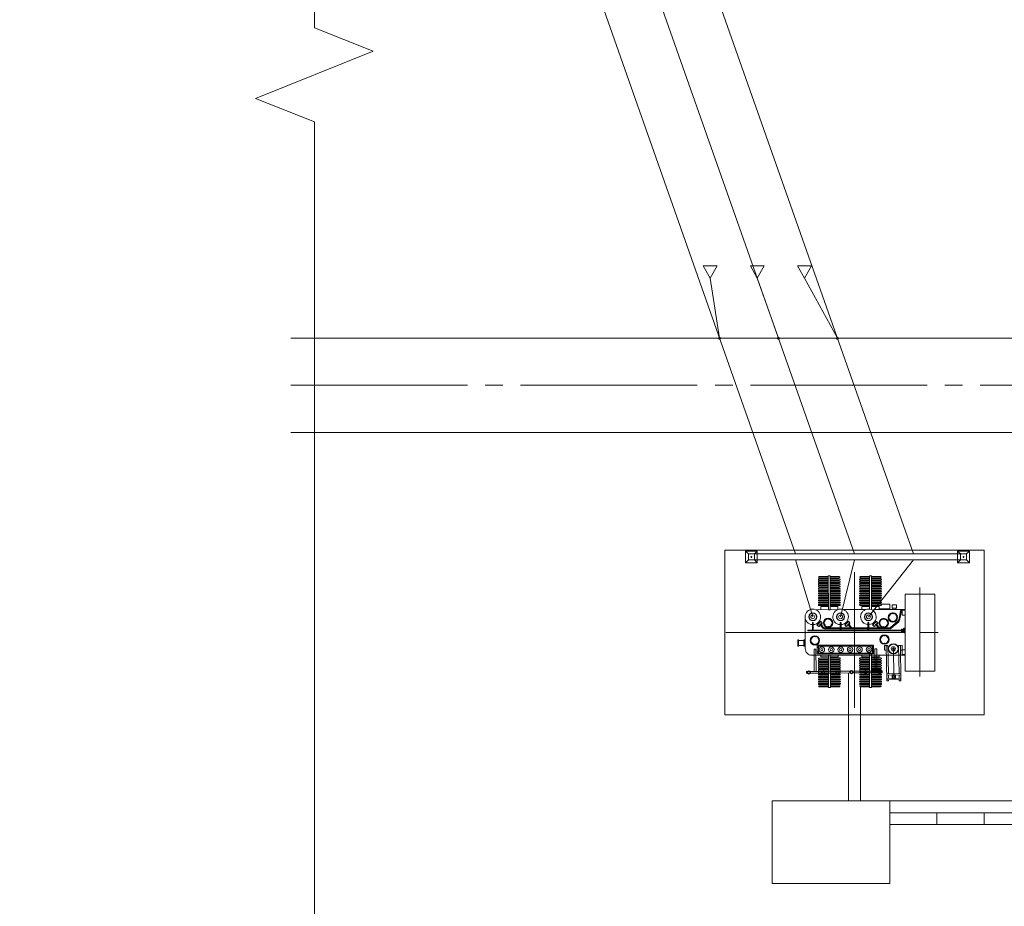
# Model space of a CAD drawing. Header units: millimetres. Extents: x 0 to 420, y 0 to 297.
# Tile 2 of 16: x 0 to 84, y 104 to 179. Entities that reach past the tile are written whole.
import ezdxf

# ---------------------------------------------------------------- set-up
doc = ezdxf.new("R2010")
doc.units = ezdxf.units.MM
for name, pattern in [('K5LT_AXLED', [19.5, 15, -1.5, 1.5, -1.5]), ('K5LT_BASIC', [0]), ('K5LT_THIN', [0]), ('K5LT_THIN_INCLUDED_TO_HATCHING', [0])]:
    doc.linetypes.add(name, pattern=pattern)
doc.layers.add('лотки', color=7, linetype='Continuous')
doc.layers.add('ошиновка 110', color=2, linetype='Continuous', true_color=0xffff00)

# ---------------------------------------------------------------- blocks, each defined once
blk = doc.blocks.new('U26')
at = {"color": 4, "linetype": 'K5LT_THIN', "lineweight": 9, "true_color": 0x00ffff}
for p, q in [((59.848, 120.383), (59.848, 134.383)), ((59.848, 134.383), (81.848, 134.383)), ((81.848, 134.383), (81.848, 120.383)), ((81.848, 120.383), (59.848, 120.383))]:
    blk.add_line(p, q, dxfattribs=at)
blk = doc.blocks.new('U28')
at = {"color": 4, "linetype": 'K5LT_THIN', "lineweight": 9, "true_color": 0x00ffff}
for p, q in [((63.848, 106.081), (63.848, 113.081)), ((63.848, 113.081), (73.848, 113.081)), ((73.848, 113.081), (73.848, 106.081)), ((73.848, 106.081), (63.848, 106.081))]:
    blk.add_line(p, q, dxfattribs=at)
blk = doc.blocks.new('U34')
at = {"color": 7, "linetype": 'K5LT_THIN_INCLUDED_TO_HATCHING', "lineweight": 9, "true_color": 0xffffff}
for p, q in [((25.009, 178.746), (25.009, 283.387)), ((30.009, 176.746), (25.009, 178.746)), ((20.009, 172.746), (30.009, 176.746)), ((25.009, 170.746), (20.009, 172.746)), ((25.009, 66.104), (25.009, 170.746))]:
    blk.add_line(p, q, dxfattribs=at)
blk = doc.blocks.new('U129')
at = {"color": 4, "linetype": 'K5LT_THIN', "lineweight": 9, "true_color": 0x00ffff}
for p, q in [((58.012, 158.526), (58.6, 158.526)), ((58.012, 158.526), (58.6, 157.48)), ((59.188, 158.526), (58.6, 158.526)), ((58.6, 157.48), (59.188, 158.526)), ((62.012, 158.526), (62.6, 158.526)), ((62.012, 158.526), (62.6, 157.48)), ((63.188, 158.526), (62.6, 158.526)), ((62.6, 157.48), (63.188, 158.526)), ((66.012, 158.526), (66.6, 158.526)), ((66.012, 158.526), (66.6, 157.48)), ((67.188, 158.526), (66.6, 158.526)), ((66.6, 157.48), (67.188, 158.526))]:
    blk.add_line(p, q, dxfattribs=at)
blk = doc.blocks.new('U136')
at = {"color": 4, "linetype": 'K5LT_THIN', "lineweight": 9, "true_color": 0x00ffff}
for p, q in [((67.807, 132.08), (67.807, 132.082)), ((67.857, 132.131), (68.624, 132.131)), ((68.624, 132.033), (67.857, 132.032)), ((68.624, 132.19), (68.627, 129.325)), ((68.79, 132.19), (68.624, 132.19)), ((68.793, 129.325), (68.79, 132.19)), ((69.557, 132.132), (68.79, 132.131)), ((68.79, 132.033), (69.557, 132.034)), ((69.607, 132.082), (69.607, 132.084)), ((71.305, 132.083), (71.305, 132.085)), ((71.355, 132.133), (72.122, 132.134)), ((72.122, 132.036), (71.355, 132.035)), ((72.288, 132.193), (72.122, 132.192)), ((72.122, 132.192), (72.125, 129.372)), ((72.291, 129.372), (72.288, 132.193)), ((73.055, 132.135), (72.288, 132.134)), ((72.288, 132.036), (73.055, 132.037)), ((73.105, 132.085), (73.105, 132.087)), ((68.625, 131.935), (67.828, 131.934)), ((68.625, 131.837), (67.828, 131.836)), ((68.625, 131.739), (67.828, 131.738)), ((68.625, 131.641), (67.828, 131.64)), ((68.625, 131.542), (67.828, 131.542)), ((68.625, 131.444), (67.828, 131.444)), ((68.625, 131.346), (67.828, 131.346)), ((68.625, 131.248), (67.828, 131.248)), ((68.791, 131.935), (69.588, 131.936)), ((68.791, 131.837), (69.588, 131.838)), ((68.791, 131.739), (69.588, 131.739)), ((68.791, 131.641), (69.588, 131.641)), ((68.791, 131.543), (69.588, 131.543)), ((68.791, 131.445), (69.588, 131.445)), ((68.791, 131.346), (69.588, 131.347)), ((68.791, 131.248), (69.588, 131.249)), ((72.122, 131.938), (71.325, 131.937)), ((72.123, 131.84), (71.326, 131.839)), ((72.123, 131.742), (71.326, 131.741)), ((72.123, 131.643), (71.326, 131.643)), ((72.123, 131.545), (71.326, 131.545)), ((72.123, 131.447), (71.326, 131.447)), ((72.123, 131.349), (71.326, 131.348)), ((72.123, 131.251), (71.326, 131.25)), ((72.288, 131.938), (73.085, 131.939)), ((72.289, 131.84), (73.086, 131.84)), ((72.289, 131.742), (73.086, 131.742)), ((72.289, 131.644), (73.086, 131.644)), ((72.289, 131.545), (73.086, 131.546)), ((72.289, 131.447), (73.086, 131.448)), ((72.289, 131.349), (73.086, 131.35)), ((72.289, 131.251), (73.086, 131.252)), ((68.625, 131.15), (67.828, 131.149)), ((68.625, 131.052), (67.828, 131.051)), ((68.625, 130.954), (67.828, 130.953)), ((68.625, 130.856), (67.828, 130.855)), ((68.626, 130.758), (67.829, 130.757)), ((68.626, 130.66), (67.829, 130.659)), ((68.626, 130.561), (67.829, 130.561)), ((68.626, 130.463), (67.829, 130.463)), ((68.626, 130.365), (67.829, 130.365)), ((68.791, 131.15), (69.588, 131.151)), ((68.791, 131.052), (69.588, 131.053)), ((68.791, 130.954), (69.588, 130.955)), ((68.791, 130.856), (69.588, 130.857)), ((68.792, 130.758), (69.589, 130.758)), ((68.792, 130.66), (69.589, 130.66)), ((68.792, 130.562), (69.589, 130.562)), ((68.792, 130.463), (69.589, 130.464)), ((68.792, 130.365), (69.589, 130.366)), ((72.123, 131.153), (71.326, 131.152)), ((72.123, 131.055), (71.326, 131.054)), ((72.123, 130.957), (71.326, 130.956)), ((72.123, 130.859), (71.326, 130.858)), ((72.123, 130.76), (71.326, 130.76)), ((72.123, 130.662), (71.326, 130.662)), ((72.124, 130.564), (71.327, 130.564)), ((72.124, 130.466), (71.327, 130.466)), ((72.124, 130.368), (71.327, 130.367)), ((72.289, 131.153), (73.086, 131.154)), ((72.289, 131.055), (73.086, 131.056)), ((72.289, 130.957), (73.086, 130.957)), ((72.289, 130.859), (73.086, 130.859)), ((72.289, 130.761), (73.086, 130.761)), ((72.289, 130.663), (73.086, 130.663)), ((72.29, 130.564), (73.087, 130.565)), ((72.29, 130.466), (73.087, 130.467)), ((72.29, 130.368), (73.087, 130.369)), ((77.659, 130.637), (75.139, 130.635)), ((75.139, 130.635), (75.144, 124.093)), ((77.664, 124.095), (77.659, 130.637)), ((68.626, 130.267), (67.829, 130.266)), ((68.626, 130.169), (67.829, 130.168)), ((68.626, 130.071), (67.829, 130.07)), ((68.626, 129.973), (67.829, 129.972)), ((68.626, 129.875), (67.829, 129.874)), ((68.626, 129.777), (67.829, 129.776)), ((68.626, 129.678), (67.829, 129.678)), ((67.976, 129.585), (68.626, 129.585)), ((67.976, 129.585), (67.976, 129.325)), ((68.792, 130.267), (69.589, 130.268)), ((68.792, 130.169), (69.589, 130.17)), ((68.792, 130.071), (69.589, 130.072)), ((68.792, 129.973), (69.589, 129.974)), ((68.792, 129.875), (69.589, 129.875)), ((68.792, 129.777), (69.589, 129.777)), ((68.792, 129.679), (69.589, 129.679)), ((68.792, 129.585), (69.443, 129.586)), ((69.443, 129.586), (69.444, 129.325)), ((72.124, 130.27), (71.327, 130.269)), ((72.124, 130.172), (71.327, 130.171)), ((72.124, 130.074), (71.327, 130.073)), ((72.124, 129.976), (71.327, 129.975)), ((72.124, 129.878), (71.327, 129.877)), ((72.124, 129.779), (71.327, 129.779)), ((72.124, 129.681), (71.327, 129.681)), ((71.473, 129.587), (72.124, 129.588)), ((71.473, 129.587), (71.474, 129.328)), ((72.29, 130.27), (73.087, 130.271)), ((72.29, 130.172), (73.087, 130.173)), ((72.29, 130.074), (73.087, 130.075)), ((72.29, 129.976), (73.087, 129.976)), ((72.29, 129.878), (73.087, 129.878)), ((72.29, 129.78), (73.087, 129.78)), ((72.29, 129.681), (73.087, 129.682)), ((72.29, 129.588), (72.941, 129.589)), ((73.855, 129.781), (72.921, 129.78)), ((72.921, 129.78), (72.921, 129.78)), ((72.941, 129.589), (72.942, 129.329)), ((73.855, 129.395), (73.855, 129.781)), ((74.036, 129.725), (74.412, 129.726)), ((74.036, 129.465), (74.036, 129.725)), ((74.412, 129.726), (74.412, 129.466)), ((67.558, 129.324), (69.417, 129.326)), ((68.627, 129.325), (68.793, 129.325)), ((69.621, 129.326), (69.627, 129.326)), ((71.777, 129.328), (69.918, 129.326)), ((75.14, 129.331), (72.458, 129.328)), ((72.941, 129.394), (73.855, 129.395)), ((73.092, 129.394), (73.158, 129.394)), ((73.092, 129.329), (73.092, 129.394)), ((73.158, 129.329), (73.092, 129.329)), ((73.158, 129.394), (73.158, 129.329)), ((73.684, 129.395), (73.619, 129.395)), ((73.619, 129.395), (73.619, 129.329)), ((73.619, 129.329), (73.685, 129.329)), ((73.685, 129.329), (73.684, 129.395)), ((74.412, 129.466), (74.036, 129.465)), ((74.352, 129.466), (74.097, 129.466)), ((74.097, 129.466), (74.097, 129.33)), ((74.097, 129.33), (74.352, 129.33)), ((74.352, 129.33), (74.352, 129.466)), ((74.602, 128.461), (74.771, 129.33)), ((74.675, 128.418), (74.853, 129.33)), ((75.14, 129.271), (74.898, 129.27)), ((74.898, 129.27), (74.899, 128.857)), ((74.899, 128.857), (75.14, 128.857)), ((66.662, 128.581), (66.665, 126.015)), ((67.273, 128.236), (67.27, 128.231)), ((67.27, 128.231), (67.27, 128.229)), ((67.27, 127.579), (67.27, 128.229)), ((67.279, 128.24), (67.273, 128.236)), ((67.291, 128.244), (67.279, 128.24)), ((67.307, 128.246), (67.291, 128.244)), ((67.322, 128.245), (67.307, 128.246)), ((67.333, 128.242), (67.322, 128.245)), ((67.341, 128.238), (67.333, 128.242)), ((67.346, 128.234), (67.341, 128.238)), ((67.348, 128.229), (67.346, 128.234)), ((67.348, 127.579), (67.348, 128.229)), ((67.713, 128.09), (67.65, 128.151)), ((67.654, 128.034), (67.815, 128.187)), ((67.654, 128.034), (67.79, 127.901)), ((67.675, 128.013), (67.836, 128.165)), ((67.79, 127.901), (67.945, 128.052)), ((67.974, 128.341), (67.815, 128.187)), ((67.83, 127.94), (67.86, 127.909)), ((67.994, 128.32), (67.836, 128.165)), ((67.916, 128.285), (67.858, 128.35)), ((67.889, 127.937), (67.859, 127.968)), ((67.86, 127.909), (67.889, 127.937)), ((67.936, 128.043), (68.16, 127.767)), ((68.102, 128.201), (67.945, 128.052)), ((67.974, 128.341), (68.102, 128.201)), ((67.995, 128.099), (68.195, 127.849)), ((68.062, 128.103), (68.032, 128.135)), ((68.061, 128.162), (68.091, 128.131)), ((68.091, 128.131), (68.062, 128.103)), ((69.633, 128.238), (69.63, 128.233)), ((69.63, 128.233), (69.63, 128.231)), ((69.63, 127.581), (69.63, 128.231)), ((69.639, 128.242), (69.633, 128.238)), ((69.651, 128.246), (69.639, 128.242)), ((69.667, 128.248), (69.651, 128.246)), ((69.682, 128.247), (69.667, 128.248)), ((69.693, 128.244), (69.682, 128.247)), ((69.701, 128.24), (69.693, 128.244)), ((69.706, 128.236), (69.701, 128.24)), ((69.708, 128.231), (69.706, 128.236)), ((69.708, 127.581), (69.708, 128.231)), ((70.073, 128.092), (70.01, 128.152)), ((70.014, 128.036), (70.175, 128.189)), ((70.014, 128.036), (70.15, 127.903)), ((70.035, 128.015), (70.196, 128.167)), ((70.15, 127.903), (70.305, 128.054)), ((70.334, 128.343), (70.175, 128.189)), ((70.19, 127.942), (70.22, 127.911)), ((70.354, 128.321), (70.196, 128.167)), ((70.276, 128.287), (70.218, 128.352)), ((70.249, 127.939), (70.219, 127.97)), ((70.22, 127.911), (70.249, 127.939)), ((70.296, 128.045), (70.52, 127.769)), ((70.462, 128.203), (70.305, 128.054)), ((70.334, 128.343), (70.462, 128.203)), ((70.355, 128.101), (70.555, 127.851)), ((70.422, 128.105), (70.392, 128.137)), ((70.421, 128.164), (70.451, 128.132)), ((70.451, 128.132), (70.422, 128.105)), ((71.993, 128.239), (71.99, 128.235)), ((71.99, 128.235), (71.99, 128.233)), ((71.99, 127.583), (71.99, 128.233)), ((71.999, 128.244), (71.993, 128.239)), ((72.011, 128.248), (71.999, 128.244)), ((72.027, 128.25), (72.011, 128.248)), ((72.042, 128.249), (72.027, 128.25)), ((72.053, 128.246), (72.042, 128.249)), ((72.061, 128.242), (72.053, 128.246)), ((72.066, 128.238), (72.061, 128.242)), ((72.068, 128.233), (72.066, 128.238)), ((72.068, 127.583), (72.068, 128.233)), ((72.433, 128.094), (72.37, 128.154)), ((72.374, 128.038), (72.535, 128.19)), ((72.374, 128.038), (72.51, 127.904)), ((72.395, 128.017), (72.556, 128.169)), ((72.51, 127.904), (72.665, 128.056)), ((72.694, 128.345), (72.535, 128.19)), ((72.55, 127.944), (72.58, 127.913)), ((72.714, 128.323), (72.556, 128.169)), ((72.636, 128.288), (72.578, 128.354)), ((72.609, 127.941), (72.579, 127.971)), ((72.58, 127.913), (72.609, 127.941)), ((72.656, 128.047), (72.88, 127.771)), ((72.822, 128.205), (72.665, 128.056)), ((72.694, 128.345), (72.822, 128.205)), ((72.715, 128.103), (72.915, 127.853)), ((72.782, 128.107), (72.752, 128.139)), ((72.781, 128.166), (72.811, 128.134)), ((72.811, 128.134), (72.782, 128.107)), ((73.934, 127.827), (74.536, 128.348)), ((73.963, 127.747), (74.609, 128.305)), ((74.825, 127.585), (66.907, 127.579)), ((74.825, 127.528), (66.907, 127.522)), ((68.316, 127.694), (69.63, 127.695)), ((68.352, 127.774), (69.643, 127.775)), ((69.708, 127.695), (71.99, 127.697)), ((69.722, 127.775), (72.003, 127.777)), ((72.082, 127.777), (73.803, 127.778)), ((72.082, 127.697), (73.833, 127.698)), ((74.825, 127.68), (74.903, 127.68)), ((74.825, 127.68), (74.825, 127.557)), ((74.825, 127.434), (74.825, 127.557)), ((74.825, 127.434), (74.904, 127.434)), ((74.864, 127.68), (74.864, 127.557)), ((74.864, 127.434), (74.864, 127.557)), ((74.904, 127.557), (74.903, 127.68)), ((75.141, 127.585), (74.904, 127.585)), ((74.904, 127.557), (74.904, 127.434)), ((75.141, 127.529), (74.904, 127.529)), ((75.128, 127.642), (75.141, 127.642)), ((75.128, 127.472), (75.142, 127.472)), ((66.042, 126.765), (66.104, 126.765)), ((66.043, 126.239), (66.042, 126.765)), ((66.105, 126.239), (66.043, 126.239)), ((66.104, 126.765), (66.105, 126.239)), ((66.104, 126.719), (66.54, 126.72)), ((66.105, 126.284), (66.54, 126.285)), ((66.54, 126.765), (66.602, 126.765)), ((66.54, 126.239), (66.54, 126.765)), ((66.602, 126.239), (66.54, 126.239)), ((66.664, 126.765), (66.602, 126.765)), ((66.602, 126.765), (66.602, 126.239)), ((66.602, 126.765), (66.602, 126.239)), ((66.602, 126.239), (66.664, 126.24)), ((66.664, 126.24), (66.664, 126.765)), ((67.692, 126.311), (72.468, 126.315)), ((67.692, 125.564), (67.692, 126.311)), ((72.366, 126.235), (67.784, 126.232)), ((67.784, 126.232), (67.784, 125.643)), ((72.366, 125.647), (72.366, 126.235)), ((72.468, 126.315), (72.469, 125.568)), ((67.225, 125.456), (75.143, 125.462)), ((72.469, 125.568), (67.692, 125.564)), ((67.784, 125.643), (72.366, 125.647)), ((67.979, 125.314), (67.979, 125.456)), ((68.632, 122.71), (68.63, 125.457)), ((68.63, 125.457), (68.796, 125.457)), ((68.796, 125.457), (68.798, 122.71)), ((69.447, 125.315), (69.447, 125.458)), ((71.477, 125.317), (71.477, 125.459)), ((72.13, 122.713), (72.128, 125.577)), ((72.128, 125.577), (72.294, 125.577)), ((72.294, 125.577), (72.296, 122.713)), ((72.945, 125.318), (72.945, 125.461)), ((74.901, 125.514), (74.901, 125.927)), ((74.901, 125.927), (75.143, 125.927)), ((75.143, 125.514), (74.901, 125.514)), ((68.63, 125.221), (67.833, 125.22)), ((68.63, 125.123), (67.833, 125.122)), ((68.63, 125.025), (67.833, 125.024)), ((68.63, 124.926), (67.833, 124.926)), ((68.63, 124.828), (67.833, 124.828)), ((68.63, 124.73), (67.833, 124.73)), ((68.631, 124.632), (67.834, 124.632)), ((68.631, 124.534), (67.834, 124.533)), ((67.979, 125.314), (68.63, 125.314)), ((68.796, 125.314), (69.447, 125.315)), ((68.796, 125.221), (69.593, 125.222)), ((68.796, 125.123), (69.593, 125.123)), ((68.796, 125.025), (69.593, 125.025)), ((68.796, 124.927), (69.593, 124.927)), ((68.796, 124.829), (69.593, 124.829)), ((68.796, 124.73), (69.593, 124.731)), ((68.797, 124.632), (69.594, 124.633)), ((68.797, 124.534), (69.594, 124.535)), ((72.128, 125.224), (71.331, 125.224)), ((72.128, 125.126), (71.331, 125.125)), ((72.128, 125.028), (71.331, 125.027)), ((72.128, 124.93), (71.331, 124.929)), ((72.128, 124.832), (71.331, 124.831)), ((72.128, 124.734), (71.331, 124.733)), ((72.128, 124.636), (71.331, 124.635)), ((72.129, 124.537), (71.332, 124.537)), ((71.477, 125.317), (72.128, 125.317)), ((72.294, 125.318), (72.945, 125.318)), ((72.294, 125.224), (73.091, 125.225)), ((72.294, 125.126), (73.091, 125.127)), ((72.294, 125.028), (73.091, 125.029)), ((72.294, 124.93), (73.091, 124.931)), ((72.294, 124.832), (73.091, 124.833)), ((72.294, 124.734), (73.091, 124.734)), ((72.294, 124.636), (73.091, 124.636)), ((72.295, 124.538), (73.092, 124.538)), ((68.631, 124.436), (67.834, 124.435)), ((68.631, 124.338), (67.834, 124.337)), ((68.631, 124.24), (67.834, 124.239)), ((68.631, 124.142), (67.834, 124.141)), ((68.631, 124.044), (67.834, 124.043)), ((68.631, 123.945), (67.834, 123.945)), ((68.631, 123.847), (67.834, 123.847)), ((68.631, 123.749), (67.834, 123.749)), ((68.797, 124.436), (69.594, 124.437)), ((68.797, 124.338), (69.594, 124.339)), ((68.797, 124.24), (69.594, 124.241)), ((68.797, 124.142), (69.594, 124.142)), ((68.797, 124.044), (69.594, 124.044)), ((68.797, 123.946), (69.594, 123.946)), ((68.797, 123.847), (69.594, 123.848)), ((68.797, 123.749), (69.594, 123.75)), ((72.129, 124.439), (71.332, 124.439)), ((72.129, 124.341), (71.332, 124.341)), ((72.129, 124.243), (71.332, 124.242)), ((72.129, 124.145), (71.332, 124.144)), ((72.129, 124.047), (71.332, 124.046)), ((72.129, 123.949), (71.332, 123.948)), ((72.129, 123.851), (71.332, 123.85)), ((72.129, 123.753), (71.332, 123.752)), ((72.295, 124.439), (73.092, 124.44)), ((72.295, 124.341), (73.092, 124.342)), ((72.295, 124.243), (73.092, 124.244)), ((72.295, 124.145), (73.092, 124.146)), ((72.295, 124.047), (73.092, 124.048)), ((72.295, 123.949), (73.092, 123.95)), ((72.295, 123.851), (73.092, 123.851)), ((72.295, 123.753), (73.092, 123.753)), ((75.144, 124.093), (77.664, 124.095)), ((68.631, 123.651), (67.834, 123.65)), ((68.631, 123.553), (67.834, 123.552)), ((68.631, 123.455), (67.834, 123.454)), ((68.632, 123.357), (67.835, 123.356)), ((68.632, 123.259), (67.835, 123.258)), ((68.632, 123.161), (67.835, 123.16)), ((68.632, 123.062), (67.835, 123.062)), ((68.632, 122.964), (67.835, 122.964)), ((68.632, 122.866), (67.865, 122.866)), ((68.797, 123.651), (69.594, 123.652)), ((68.797, 123.553), (69.594, 123.554)), ((68.797, 123.455), (69.594, 123.456)), ((68.798, 123.357), (69.595, 123.358)), ((68.798, 123.259), (69.595, 123.259)), ((68.798, 123.161), (69.595, 123.161)), ((68.798, 123.063), (69.595, 123.063)), ((68.798, 122.964), (69.595, 122.965)), ((68.798, 122.866), (69.565, 122.867)), ((72.129, 123.654), (71.332, 123.654)), ((72.129, 123.556), (71.332, 123.556)), ((72.129, 123.458), (71.332, 123.458)), ((72.129, 123.36), (71.332, 123.359)), ((72.13, 123.262), (71.333, 123.261)), ((72.13, 123.164), (71.333, 123.163)), ((72.13, 123.066), (71.333, 123.065)), ((72.13, 122.968), (71.333, 122.967)), ((72.13, 122.87), (71.363, 122.869)), ((72.295, 123.655), (73.092, 123.655)), ((72.295, 123.556), (73.092, 123.557)), ((72.295, 123.458), (73.092, 123.459)), ((72.295, 123.36), (73.092, 123.361)), ((72.296, 123.262), (73.093, 123.263)), ((72.296, 123.164), (73.093, 123.165)), ((72.296, 123.066), (73.093, 123.067)), ((72.296, 122.968), (73.093, 122.968)), ((72.296, 122.87), (73.063, 122.87)), ((67.815, 122.817), (67.815, 122.816)), ((67.865, 122.767), (68.632, 122.768)), ((68.798, 122.71), (68.632, 122.71)), ((69.565, 122.769), (68.798, 122.768)), ((69.615, 122.819), (69.615, 122.817)), ((71.313, 122.821), (71.313, 122.819)), ((71.363, 122.771), (72.13, 122.771)), ((72.296, 122.713), (72.13, 122.713)), ((73.063, 122.772), (72.296, 122.772)), ((73.113, 122.822), (73.113, 122.82))]:
    blk.add_line(p, q, dxfattribs=at)
at = {"color": 2, "linetype": 'K5LT_AXLED', "lineweight": 9, "true_color": 0xffff00}
blk.add_line((76.398, 131.196), (76.405, 123.652), dxfattribs=at)
at = {"color": 4, "linetype": 'K5LT_THIN', "lineweight": 9, "true_color": 0x00ffff}
for centre, radius, start, end in [((67.857, 132.081), 0.05, 90.04687, 180.04687), ((67.857, 132.082), 0.05, 180.04687, 270.04687), ((69.557, 132.082), 0.05, 0.04687, 90.04687), ((69.557, 132.084), 0.05, 270.04687, 0.04687), ((71.355, 132.083), 0.05, 90.04687, 180.04687), ((71.355, 132.085), 0.05, 180.04687, 270.04687), ((73.055, 132.085), 0.05, 0.04687, 90.04687), ((73.055, 132.087), 0.05, 270.04687, 0.04687), ((67.828, 131.884), 0.05, 90.04687, 180.04687), ((67.828, 131.886), 0.05, 180.04687, 270.04687), ((67.828, 131.688), 0.05, 90.04687, 180.04687), ((67.828, 131.69), 0.05, 180.04687, 270.04687), ((67.828, 131.492), 0.05, 90.04687, 180.04687), ((67.828, 131.494), 0.05, 180.04687, 270.04687), ((67.828, 131.296), 0.05, 90.04687, 180.04687), ((67.828, 131.298), 0.05, 180.04687, 270.04687), ((69.588, 131.886), 0.05, 0.04687, 90.04687), ((69.588, 131.888), 0.05, 270.04687, 0.04687), ((69.588, 131.689), 0.05, 0.04687, 90.04687), ((69.588, 131.691), 0.05, 270.04687, 0.04687), ((69.588, 131.493), 0.05, 0.04687, 90.04687), ((69.588, 131.495), 0.05, 270.04687, 0.04687), ((69.588, 131.297), 0.05, 0.04687, 90.04687), ((69.588, 131.299), 0.05, 270.04687, 0.04687), ((71.325, 131.887), 0.05, 90.04687, 180.04687), ((71.325, 131.889), 0.05, 180.04687, 270.04687), ((71.326, 131.691), 0.05, 90.04687, 180.04687), ((71.326, 131.693), 0.05, 180.04687, 270.04687), ((71.326, 131.495), 0.05, 90.04687, 180.04687), ((71.326, 131.497), 0.05, 180.04687, 270.04687), ((71.326, 131.298), 0.05, 90.04687, 180.04687), ((71.326, 131.3), 0.05, 180.04687, 270.04687), ((73.085, 131.889), 0.05, 0.04687, 90.04687), ((73.085, 131.89), 0.05, 270.04687, 0.04687), ((73.086, 131.692), 0.05, 0.04687, 90.04687), ((73.086, 131.694), 0.05, 270.04687, 0.04687), ((73.086, 131.496), 0.05, 0.04687, 90.04687), ((73.086, 131.498), 0.05, 270.04687, 0.04687), ((73.086, 131.3), 0.05, 0.04687, 90.04687), ((73.086, 131.302), 0.05, 270.04687, 0.04687), ((67.828, 131.099), 0.05, 90.04687, 180.04687), ((67.828, 131.101), 0.05, 180.04687, 270.04687), ((67.828, 130.903), 0.05, 90.04687, 180.04687), ((67.828, 130.905), 0.05, 180.04687, 270.04687), ((67.829, 130.707), 0.05, 90.04687, 180.04687), ((67.829, 130.709), 0.05, 180.04687, 270.04687), ((67.829, 130.511), 0.05, 90.04687, 180.04687), ((67.829, 130.513), 0.05, 180.04687, 270.04687), ((67.829, 130.315), 0.05, 90.04687, 180.04687), ((69.588, 131.101), 0.05, 0.04687, 90.04687), ((69.588, 131.103), 0.05, 270.04687, 0.04687), ((69.588, 130.905), 0.05, 0.04687, 90.04687), ((69.588, 130.907), 0.05, 270.04687, 0.04687), ((69.589, 130.708), 0.05, 0.04687, 90.04687), ((69.589, 130.71), 0.05, 270.04687, 0.04687), ((69.589, 130.512), 0.05, 0.04687, 90.04687), ((69.589, 130.514), 0.05, 270.04687, 0.04687), ((69.589, 130.316), 0.05, 0.04687, 90.04687), ((71.326, 131.102), 0.05, 90.04687, 180.04687), ((71.326, 131.104), 0.05, 180.04687, 270.04687), ((71.326, 130.906), 0.05, 90.04687, 180.04687), ((71.326, 130.908), 0.05, 180.04687, 270.04687), ((71.326, 130.71), 0.05, 90.04687, 180.04687), ((71.326, 130.712), 0.05, 180.04687, 270.04687), ((71.327, 130.514), 0.05, 90.04687, 180.04687), ((71.327, 130.516), 0.05, 180.04687, 270.04687), ((71.327, 130.317), 0.05, 90.04687, 180.04687), ((73.086, 131.104), 0.05, 0.04687, 90.04687), ((73.086, 131.106), 0.05, 270.04687, 0.04687), ((73.086, 130.907), 0.05, 0.04687, 90.04687), ((73.086, 130.909), 0.05, 270.04687, 0.04687), ((73.086, 130.711), 0.05, 0.04687, 90.04687), ((73.086, 130.713), 0.05, 270.04687, 0.04687), ((73.087, 130.515), 0.05, 0.04687, 90.04687), ((73.087, 130.517), 0.05, 270.04687, 0.04687), ((73.087, 130.319), 0.05, 0.04687, 90.04687), ((67.829, 130.316), 0.05, 180.04687, 270.04687), ((67.829, 130.118), 0.05, 90.04687, 180.04687), ((67.829, 130.12), 0.05, 180.04687, 270.04687), ((67.829, 129.922), 0.05, 90.04687, 180.04687), ((67.829, 129.924), 0.05, 180.04687, 270.04687), ((67.829, 129.726), 0.05, 90.04687, 180.04687), ((67.829, 129.728), 0.05, 180.04687, 270.04687), ((69.589, 130.318), 0.05, 270.04687, 0.04687), ((69.589, 130.12), 0.05, 0.04687, 90.04687), ((69.589, 130.122), 0.05, 270.04687, 0.04687), ((69.589, 129.924), 0.05, 0.04687, 90.04687), ((69.589, 129.925), 0.05, 270.04687, 0.04687), ((69.589, 129.727), 0.05, 0.04687, 90.04687), ((69.589, 129.729), 0.05, 270.04687, 0.04687), ((71.327, 130.319), 0.05, 180.04687, 270.04687), ((71.327, 130.121), 0.05, 90.04687, 180.04687), ((71.327, 130.123), 0.05, 180.04687, 270.04687), ((71.327, 129.925), 0.05, 90.04687, 180.04687), ((71.327, 129.927), 0.05, 180.04687, 270.04687), ((71.327, 129.729), 0.05, 90.04687, 180.04687), ((71.327, 129.731), 0.05, 180.04687, 270.04687), ((73.087, 130.321), 0.05, 270.04687, 0.04687), ((73.087, 130.123), 0.05, 0.04687, 90.04687), ((73.087, 130.125), 0.05, 270.04687, 0.04687), ((73.087, 129.926), 0.05, 0.04687, 90.04687), ((73.087, 129.928), 0.05, 270.04687, 0.04687), ((73.087, 129.73), 0.05, 0.04687, 90.04687), ((73.087, 129.732), 0.05, 270.04687, 0.04687), ((67.308, 128.714), 0.659, 273.44393, 266.64981), ((67.308, 128.714), 0.337, 0, 180), ((67.308, 128.714), 0.337, 180, 0), ((67.308, 128.714), 0.316, 0, 180), ((67.308, 128.714), 0.316, 180, 0), ((67.308, 128.714), 0.166, 0, 180), ((67.308, 128.714), 0.166, 180, 0), ((69.668, 128.716), 0.659, 273.44393, 266.64981), ((69.668, 128.716), 0.337, 0, 180), ((69.668, 128.716), 0.337, 180, 0), ((69.668, 128.716), 0.316, 0, 180), ((69.668, 128.716), 0.316, 180, 0), ((69.668, 128.716), 0.166, 0, 180), ((69.668, 128.716), 0.166, 180, 0), ((72.028, 128.718), 0.659, 273.44393, 266.64981), ((72.028, 128.718), 0.337, 0, 180), ((72.028, 128.718), 0.337, 180, 0), ((72.028, 128.718), 0.316, 0, 180), ((72.028, 128.718), 0.316, 180, 0), ((72.028, 128.718), 0.166, 0, 180), ((72.028, 128.718), 0.166, 180, 0), ((74.103, 128.671), 0.399, 0, 180), ((74.103, 128.671), 0.34, 0, 180), ((73.812, 128.846), 0.0312, 0, 180), ((73.812, 128.846), 0.0312, 180, 0), ((74.103, 129.011), 0.0312, 0, 180), ((74.103, 129.011), 0.0312, 180, 0), ((74.395, 128.846), 0.0312, 0, 180), ((74.395, 128.846), 0.0312, 180, 0), ((68.352, 127.974), 0.2, 218.61273, 270.04687), ((68.605, 128.206), 0.399, 0, 180), ((68.605, 128.206), 0.399, 180, 0), ((68.605, 128.206), 0.34, 0, 180), ((68.605, 128.206), 0.34, 180, 0), ((68.314, 128.381), 0.0312, 0, 180), ((68.314, 128.381), 0.0312, 180, 0), ((68.314, 128.031), 0.0312, 0, 180), ((68.314, 128.031), 0.0312, 180, 0), ((68.605, 128.546), 0.0312, 0, 180), ((68.605, 128.546), 0.0312, 180, 0), ((68.605, 127.867), 0.0312, 0, 180), ((68.605, 127.867), 0.0312, 180, 0), ((68.896, 128.382), 0.0312, 0, 180), ((68.896, 128.382), 0.0312, 180, 0), ((68.897, 128.032), 0.0312, 0, 180), ((68.897, 128.032), 0.0312, 180, 0), ((70.712, 127.976), 0.2, 218.61273, 270.04687), ((73.072, 127.978), 0.2, 218.61273, 270.04687), ((73.324, 128.192), 0.399, 0, 180), ((73.324, 128.192), 0.399, 180, 0), ((73.324, 128.192), 0.34, 0, 180), ((73.324, 128.192), 0.34, 180, 0), ((73.032, 128.367), 0.0312, 0, 180), ((73.032, 128.367), 0.0312, 180, 0), ((73.033, 128.017), 0.0312, 0, 180), ((73.033, 128.017), 0.0312, 180, 0), ((73.323, 128.532), 0.0312, 0, 180), ((73.323, 128.532), 0.0312, 180, 0), ((73.324, 127.853), 0.0312, 0, 180), ((73.324, 127.853), 0.0312, 180, 0), ((73.615, 128.368), 0.0312, 0, 180), ((73.615, 128.368), 0.0312, 180, 0), ((73.615, 128.018), 0.0312, 0, 180), ((73.615, 128.018), 0.0312, 180, 0), ((74.103, 128.671), 0.399, 180, 0), ((74.103, 128.671), 0.34, 180, 0), ((73.812, 128.496), 0.0312, 0, 180), ((73.812, 128.496), 0.0312, 180, 0), ((74.104, 128.331), 0.0312, 0, 180), ((74.104, 128.331), 0.0312, 180, 0), ((74.395, 128.496), 0.0312, 0, 180), ((74.395, 128.496), 0.0312, 180, 0), ((74.405, 128.499), 0.2, 310.83704, 348.97393), ((74.479, 128.457), 0.2, 310.83704, 348.97393), ((66.906, 127.55), 0.0283, 89.95424, 180.04687), ((66.906, 127.55), 0.0283, 180.04687, 270.1395), ((66.906, 127.55), 0.0283, 90.04687, 90.1395), ((66.906, 127.55), 0.0283, 269.95424, 270.04687), ((67.492, 126.717), 0.399, 0, 180), ((67.492, 126.717), 0.34, 0, 180), ((67.492, 127.057), 0.0312, 0, 180), ((67.492, 127.057), 0.0312, 180, 0), ((68.315, 127.894), 0.2, 219.17113, 270.04687), ((73.39, 126.782), 0.399, 0, 180), ((73.39, 126.782), 0.34, 0, 180), ((73.39, 127.121), 0.0312, 0, 180), ((73.39, 127.121), 0.0312, 180, 0), ((73.803, 127.978), 0.2, 270.04687, 310.83704), ((73.833, 127.898), 0.2, 270.04687, 310.83704), ((75.128, 127.557), 0.196, 86.13902, 171.74291), ((75.128, 127.557), 0.196, 188.35083, 273.95472), ((75.128, 127.557), 0.151, 84.97173, 169.24199), ((75.128, 127.557), 0.151, 190.85175, 275.12201), ((75.128, 127.557), 0.0845, 90.04687, 160.47737), ((75.128, 127.557), 0.0845, 199.61637, 270.04687), ((67.492, 126.717), 0.399, 180, 0), ((67.492, 126.717), 0.34, 180, 0), ((67.201, 126.892), 0.0312, 0, 180), ((67.201, 126.892), 0.0312, 180, 0), ((67.201, 126.542), 0.0312, 0, 180), ((67.201, 126.542), 0.0312, 180, 0), ((67.493, 126.378), 0.0312, 0, 180), ((67.493, 126.378), 0.0312, 180, 0), ((67.733, 126.15), 0.034, 0, 180), ((67.784, 126.893), 0.0312, 0, 180), ((67.784, 126.893), 0.0312, 180, 0), ((67.784, 126.543), 0.0312, 0, 180), ((67.784, 126.543), 0.0312, 180, 0), ((67.988, 126.27), 0.034, 0, 180), ((67.988, 126.27), 0.034, 180, 0), ((68.403, 126.27), 0.034, 0, 180), ((68.403, 126.27), 0.034, 180, 0), ((68.817, 126.271), 0.034, 0, 180), ((68.817, 126.271), 0.034, 180, 0), ((69.231, 126.271), 0.034, 0, 180), ((69.231, 126.271), 0.034, 180, 0), ((69.681, 126.271), 0.034, 0, 180), ((69.681, 126.271), 0.034, 180, 0), ((70.096, 126.272), 0.034, 0, 180), ((70.096, 126.272), 0.034, 180, 0), ((70.511, 126.272), 0.034, 0, 180), ((70.511, 126.272), 0.034, 180, 0), ((70.925, 126.272), 0.034, 0, 180), ((70.925, 126.272), 0.034, 180, 0), ((71.339, 126.273), 0.034, 0, 180), ((71.339, 126.273), 0.034, 180, 0), ((71.768, 126.273), 0.034, 0, 180), ((71.768, 126.273), 0.034, 180, 0), ((72.182, 126.273), 0.034, 0, 180), ((72.182, 126.273), 0.034, 180, 0), ((72.42, 126.154), 0.034, 0, 180), ((73.39, 126.782), 0.399, 180, 0), ((73.39, 126.782), 0.34, 180, 0), ((73.099, 126.956), 0.0312, 0, 180), ((73.099, 126.956), 0.0312, 180, 0), ((73.099, 126.606), 0.0312, 0, 180), ((73.099, 126.606), 0.0312, 180, 0), ((73.39, 126.442), 0.0312, 0, 180), ((73.39, 126.442), 0.0312, 180, 0), ((73.681, 126.957), 0.0312, 0, 180), ((73.681, 126.957), 0.0312, 180, 0), ((73.682, 126.607), 0.0312, 0, 180), ((73.682, 126.607), 0.0312, 180, 0), ((74.145, 126.003), 0.431, 0, 180), ((74.145, 126.003), 0.402, 0, 180), ((74.145, 126.003), 0.178, 0, 180), ((67.225, 126.016), 0.56, 180.04687, 270.04687), ((67.733, 126.15), 0.034, 180, 0), ((67.733, 125.735), 0.034, 0, 180), ((67.733, 125.735), 0.034, 180, 0), ((68.075, 125.928), 0.234, 0, 180), ((68.075, 125.928), 0.234, 180, 0), ((67.999, 125.598), 0.034, 0, 180), ((67.999, 125.598), 0.034, 180, 0), ((68.075, 125.928), 0.095, 0, 180), ((68.075, 125.928), 0.095, 180, 0), ((68.414, 125.599), 0.034, 0, 180), ((68.414, 125.599), 0.034, 180, 0), ((68.875, 125.928), 0.234, 0, 180), ((68.875, 125.928), 0.234, 180, 0), ((68.875, 125.928), 0.095, 0, 180), ((68.875, 125.928), 0.095, 180, 0), ((68.828, 125.599), 0.034, 0, 180), ((68.828, 125.599), 0.034, 180, 0), ((69.242, 125.599), 0.034, 0, 180), ((69.242, 125.599), 0.034, 180, 0), ((69.675, 125.928), 0.234, 0, 180), ((69.675, 125.928), 0.234, 180, 0), ((69.675, 125.928), 0.095, 0, 180), ((69.675, 125.928), 0.095, 180, 0), ((69.692, 125.6), 0.034, 0, 180), ((69.692, 125.6), 0.034, 180, 0), ((70.107, 125.6), 0.034, 0, 180), ((70.107, 125.6), 0.034, 180, 0), ((70.475, 125.936), 0.234, 0, 180), ((70.475, 125.936), 0.234, 180, 0), ((70.475, 125.936), 0.095, 0, 180), ((70.475, 125.936), 0.095, 180, 0), ((70.522, 125.601), 0.034, 0, 180), ((70.522, 125.601), 0.034, 180, 0), ((70.936, 125.601), 0.034, 0, 180), ((70.936, 125.601), 0.034, 180, 0), ((71.275, 125.936), 0.234, 0, 180), ((71.275, 125.936), 0.234, 180, 0), ((71.275, 125.936), 0.095, 0, 180), ((71.275, 125.936), 0.095, 180, 0), ((71.35, 125.601), 0.034, 0, 180), ((71.35, 125.601), 0.034, 180, 0), ((71.779, 125.602), 0.034, 0, 180), ((71.779, 125.602), 0.034, 180, 0), ((72.075, 125.937), 0.234, 0, 180), ((72.075, 125.937), 0.234, 180, 0), ((72.075, 125.937), 0.095, 0, 180), ((72.075, 125.937), 0.095, 180, 0), ((72.194, 125.602), 0.034, 0, 180), ((72.194, 125.602), 0.034, 180, 0), ((72.42, 126.154), 0.034, 180, 0), ((72.42, 125.74), 0.034, 0, 180), ((72.42, 125.74), 0.034, 180, 0), ((74.145, 126.003), 0.431, 180, 0), ((74.145, 126.003), 0.402, 180, 0), ((74.145, 126.003), 0.178, 180, 0), ((74.145, 126.003), 0.0773, 0, 180), ((74.145, 126.003), 0.0773, 180, 0), ((74.145, 126.003), 0.0427, 0, 180), ((74.145, 126.003), 0.0427, 180, 0), ((67.833, 125.17), 0.05, 90.04687, 180.04687), ((67.833, 125.172), 0.05, 180.04687, 270.04687), ((67.833, 124.974), 0.05, 90.04687, 180.04687), ((67.833, 124.976), 0.05, 180.04687, 270.04687), ((67.833, 124.778), 0.05, 90.04687, 180.04687), ((67.833, 124.78), 0.05, 180.04687, 270.04687), ((67.834, 124.582), 0.05, 90.04687, 180.04687), ((67.834, 124.583), 0.05, 180.04687, 270.04687), ((69.593, 125.172), 0.05, 0.04687, 90.04687), ((69.593, 125.173), 0.05, 270.04687, 0.04687), ((69.593, 124.975), 0.05, 0.04687, 90.04687), ((69.593, 124.977), 0.05, 270.04687, 0.04687), ((69.593, 124.779), 0.05, 0.04687, 90.04687), ((69.593, 124.781), 0.05, 270.04687, 0.04687), ((69.594, 124.583), 0.05, 0.04687, 90.04687), ((69.594, 124.585), 0.05, 270.04687, 0.04687), ((71.331, 125.174), 0.05, 90.04687, 180.04687), ((71.331, 125.175), 0.05, 180.04687, 270.04687), ((71.331, 124.977), 0.05, 90.04687, 180.04687), ((71.331, 124.979), 0.05, 180.04687, 270.04687), ((71.331, 124.781), 0.05, 90.04687, 180.04687), ((71.331, 124.783), 0.05, 180.04687, 270.04687), ((71.331, 124.585), 0.05, 90.04687, 180.04687), ((71.331, 124.587), 0.05, 180.04687, 270.04687), ((73.091, 125.175), 0.05, 0.04687, 90.04687), ((73.091, 125.177), 0.05, 270.04687, 0.04687), ((73.091, 124.979), 0.05, 0.04687, 90.04687), ((73.091, 124.981), 0.05, 270.04687, 0.04687), ((73.091, 124.783), 0.05, 0.04687, 90.04687), ((73.091, 124.784), 0.05, 270.04687, 0.04687), ((73.091, 124.586), 0.05, 0.04687, 90.04687), ((73.091, 124.588), 0.05, 270.04687, 0.04687), ((67.834, 124.385), 0.05, 90.04687, 180.04687), ((67.834, 124.387), 0.05, 180.04687, 270.04687), ((67.834, 124.189), 0.05, 90.04687, 180.04687), ((67.834, 124.191), 0.05, 180.04687, 270.04687), ((67.834, 123.993), 0.05, 90.04687, 180.04687), ((67.834, 123.995), 0.05, 180.04687, 270.04687), ((67.834, 123.797), 0.05, 90.04687, 180.04687), ((67.834, 123.799), 0.05, 180.04687, 270.04687), ((69.594, 124.387), 0.05, 0.04687, 90.04687), ((69.594, 124.389), 0.05, 270.04687, 0.04687), ((69.594, 124.191), 0.05, 0.04687, 90.04687), ((69.594, 124.192), 0.05, 270.04687, 0.04687), ((69.594, 123.994), 0.05, 0.04687, 90.04687), ((69.594, 123.996), 0.05, 270.04687, 0.04687), ((69.594, 123.798), 0.05, 0.04687, 90.04687), ((69.594, 123.8), 0.05, 270.04687, 0.04687), ((71.332, 124.389), 0.05, 90.04687, 180.04687), ((71.332, 124.391), 0.05, 180.04687, 270.04687), ((71.332, 124.192), 0.05, 90.04687, 180.04687), ((71.332, 124.194), 0.05, 180.04687, 270.04687), ((71.332, 123.996), 0.05, 90.04687, 180.04687), ((71.332, 123.998), 0.05, 180.04687, 270.04687), ((71.332, 123.8), 0.05, 90.04687, 180.04687), ((71.332, 123.802), 0.05, 180.04687, 270.04687), ((73.092, 124.39), 0.05, 0.04687, 90.04687), ((73.092, 124.392), 0.05, 270.04687, 0.04687), ((73.092, 124.194), 0.05, 0.04687, 90.04687), ((73.092, 124.196), 0.05, 270.04687, 0.04687), ((73.092, 123.998), 0.05, 0.04687, 90.04687), ((73.092, 124), 0.05, 270.04687, 0.04687), ((73.092, 123.801), 0.05, 0.04687, 90.04687), ((73.092, 123.803), 0.05, 270.04687, 0.04687), ((67.834, 123.6), 0.05, 90.04687, 180.04687), ((67.834, 123.602), 0.05, 180.04687, 270.04687), ((67.835, 123.404), 0.05, 90.04687, 180.04687), ((67.835, 123.406), 0.05, 180.04687, 270.04687), ((67.835, 123.208), 0.05, 90.04687, 180.04687), ((67.835, 123.21), 0.05, 180.04687, 270.04687), ((67.835, 123.012), 0.05, 90.04687, 180.04687), ((67.835, 123.014), 0.05, 180.04687, 270.04687), ((67.865, 122.816), 0.05, 90.04687, 180.04687), ((69.565, 122.817), 0.05, 0.04687, 90.04687), ((69.594, 123.602), 0.05, 0.04687, 90.04687), ((69.594, 123.604), 0.05, 270.04687, 0.04687), ((69.595, 123.406), 0.05, 0.04687, 90.04687), ((69.595, 123.408), 0.05, 270.04687, 0.04687), ((69.595, 123.209), 0.05, 0.04687, 90.04687), ((69.595, 123.211), 0.05, 270.04687, 0.04687), ((69.595, 123.013), 0.05, 0.04687, 90.04687), ((69.595, 123.015), 0.05, 270.04687, 0.04687), ((71.332, 123.604), 0.05, 90.04687, 180.04687), ((71.332, 123.606), 0.05, 180.04687, 270.04687), ((71.332, 123.408), 0.05, 90.04687, 180.04687), ((71.332, 123.409), 0.05, 180.04687, 270.04687), ((71.333, 123.211), 0.05, 90.04687, 180.04687), ((71.333, 123.213), 0.05, 180.04687, 270.04687), ((71.333, 123.015), 0.05, 90.04687, 180.04687), ((71.333, 123.017), 0.05, 180.04687, 270.04687), ((71.363, 122.819), 0.05, 90.04687, 180.04687), ((73.063, 122.82), 0.05, 0.04687, 90.04687), ((73.092, 123.605), 0.05, 0.04687, 90.04687), ((73.092, 123.607), 0.05, 270.04687, 0.04687), ((73.092, 123.409), 0.05, 0.04687, 90.04687), ((73.092, 123.411), 0.05, 270.04687, 0.04687), ((73.093, 123.213), 0.05, 0.04687, 90.04687), ((73.093, 123.215), 0.05, 270.04687, 0.04687), ((73.093, 123.017), 0.05, 0.04687, 90.04687), ((73.093, 123.018), 0.05, 270.04687, 0.04687), ((67.865, 122.817), 0.05, 180.04687, 270.04687), ((69.565, 122.819), 0.05, 270.04687, 0.04687), ((71.363, 122.821), 0.05, 180.04687, 270.04687), ((73.063, 122.822), 0.05, 270.04687, 0.04687)]:
    blk.add_arc(centre, radius, start, end, dxfattribs=at)
blk = doc.blocks.new('U137')
at = {"color": 4, "linetype": 'K5LT_THIN', "lineweight": 9, "true_color": 0x00ffff}
for p, q in [((67.418, 125.963), (67.568, 125.964)), ((67.431, 124.076), (67.418, 125.963)), ((67.568, 125.964), (67.581, 124.077)), ((72.73, 126.001), (72.58, 126)), ((72.58, 126), (72.594, 124.113)), ((72.744, 124.114), (72.73, 126.001)), ((66.771, 123.922), (66.77, 124.072)), ((66.77, 124.072), (66.864, 124.072)), ((66.865, 123.922), (66.771, 123.922)), ((67.1, 124.074), (68.064, 124.081)), ((68.065, 123.931), (67.101, 123.924)), ((67.581, 124.077), (67.431, 124.076)), ((68.3, 124.083), (69.264, 124.09)), ((69.265, 123.94), (68.301, 123.933)), ((69.5, 124.091), (70.464, 124.098)), ((70.465, 123.948), (69.501, 123.941)), ((70.7, 124.1), (71.664, 124.107)), ((71.665, 123.957), (70.701, 123.95)), ((71.9, 124.108), (72.864, 124.115)), ((72.865, 123.965), (71.901, 123.958)), ((72.594, 124.113), (72.744, 124.114)), ((73.024, 124.116), (73.1, 124.117)), ((73.1, 124.117), (73.193, 124.118)), ((73.194, 123.968), (73.101, 123.967)), ((73.193, 124.118), (73.194, 123.968))]:
    blk.add_line(p, q, dxfattribs=at)
for centre, radius, start, end in [((66.983, 123.998), 0.14, 0, 180), ((66.983, 123.998), 0.14, 180, 0), ((66.983, 123.998), 0.0858, 0, 180), ((66.983, 123.998), 0.0858, 180, 0), ((68.183, 124.007), 0.14, 0, 180), ((68.183, 124.007), 0.14, 180, 0), ((68.183, 124.007), 0.0858, 0, 180), ((68.183, 124.007), 0.0858, 180, 0), ((69.383, 124.015), 0.14, 0, 180), ((69.383, 124.015), 0.14, 180, 0), ((69.383, 124.015), 0.0858, 0, 180), ((69.383, 124.015), 0.0858, 180, 0), ((70.583, 124.024), 0.14, 0, 180), ((70.583, 124.024), 0.14, 180, 0), ((70.583, 124.024), 0.0858, 0, 180), ((70.583, 124.024), 0.0858, 180, 0), ((71.782, 124.033), 0.14, 0, 180), ((71.782, 124.033), 0.14, 180, 0), ((71.782, 124.033), 0.0858, 0, 180), ((71.782, 124.033), 0.0858, 180, 0), ((72.982, 124.041), 0.14, 0, 180), ((72.982, 124.041), 0.14, 180, 0), ((72.982, 124.041), 0.0858, 0, 180), ((72.982, 124.041), 0.0858, 180, 0)]:
    blk.add_arc(centre, radius, start, end, dxfattribs=at)
blk = doc.blocks.new('U138')
at = {"color": 4, "linetype": 'K5LT_THIN', "lineweight": 9, "true_color": 0x00ffff}
for p, q in [((73.388, 126.272), (73.538, 126.274)), ((73.388, 126.272), (73.395, 125.872)), ((73.533, 125.874), (73.526, 126.274)), ((73.538, 126.274), (73.688, 126.277)), ((73.59, 123.275), (73.538, 126.274)), ((73.729, 123.877), (73.688, 126.277)), ((74.738, 126.295), (74.588, 126.292)), ((74.629, 123.893), (74.588, 126.292)), ((74.738, 126.295), (74.888, 126.297)), ((74.79, 123.295), (74.738, 126.295)), ((74.75, 126.295), (74.757, 125.895)), ((74.888, 126.297), (74.895, 125.897)), ((73.545, 125.874), (73.395, 125.872)), ((74.895, 125.897), (74.745, 125.895)), ((74.779, 123.895), (73.579, 123.874)), ((74.781, 123.795), (73.581, 123.775)), ((73.736, 123.477), (73.731, 123.777)), ((74.331, 123.787), (74.031, 123.782)), ((74.031, 123.782), (74.036, 123.482)), ((74.336, 123.487), (74.331, 123.787)), ((74.636, 123.493), (74.631, 123.793)), ((74.786, 123.495), (73.586, 123.475)), ((74.788, 123.395), (73.588, 123.375)), ((73.59, 123.275), (73.74, 123.277)), ((73.74, 123.277), (73.738, 123.377)), ((74.036, 123.482), (74.336, 123.487)), ((74.64, 123.293), (74.638, 123.393)), ((74.79, 123.295), (74.64, 123.293))]:
    blk.add_line(p, q, dxfattribs=at)
for start, end in [(0, 180), (180, 0)]:
    blk.add_arc((74.184, 123.635), 0.1, start, end, dxfattribs=at)

msp = doc.modelspace()

# ---------------------------------------------------------------- linework, layer by layer
at = {"color": 4, "linetype": 'K5LT_THIN', "lineweight": 9, "true_color": 0x00ffff}
for p, q in [((130.747709, 152.380522), (23.008824, 152.380522)), ((23.008824, 144.380522), (130.747709, 144.380522)), ((61.847101, 134.053285), (61.597101, 134.303285)), ((61.847101, 134.053285), (61.597101, 134.303285)), ((62.597101, 134.303285), (61.597101, 134.303285)), ((61.597101, 134.303285), (61.597101, 133.803285)), ((62.597101, 134.303285), (61.597101, 134.303285)), ((61.597101, 134.303285), (61.597101, 134.053285)), ((61.597101, 133.803285), (61.597101, 133.303285)), ((79.847101, 134.053285), (61.847101, 134.053285)), ((62.347101, 134.053285), (61.847101, 134.053285)), ((61.847101, 134.053285), (61.847101, 133.553285)), ((62.347101, 134.053285), (61.847101, 134.053285)), ((61.847101, 134.053285), (61.847101, 133.553285)), ((62.167101, 133.803285), (62.027101, 133.803285)), ((62.167101, 133.803285), (62.027101, 133.803285)), ((62.097101, 133.873285), (62.097101, 133.733285)), ((62.097101, 133.873285), (62.097101, 133.733285)), ((62.347101, 134.053285), (62.597101, 134.303285)), ((62.347101, 134.053285), (62.597101, 134.303285)), ((62.347101, 133.553285), (62.347101, 134.053285)), ((62.347101, 133.553285), (62.347101, 134.053285)), ((62.597101, 134.053285), (62.597101, 134.303285)), ((62.597101, 133.303285), (62.597101, 134.303285)), ((79.847101, 134.053285), (79.597101, 134.303285)), ((80.597101, 134.303285), (79.597101, 134.303285)), ((79.597101, 134.303285), (79.597101, 134.053285)), ((79.847101, 134.053285), (79.597101, 134.303285)), ((79.847101, 134.053285), (79.597101, 134.303285)), ((80.597101, 134.303285), (79.597101, 134.303285)), ((79.597101, 134.303285), (79.597101, 133.803285)), ((80.597101, 134.303285), (79.597101, 134.303285)), ((79.597101, 134.303285), (79.597101, 134.053285)), ((79.847101, 134.053285), (79.597101, 134.303285)), ((79.847101, 134.053285), (79.597101, 134.303285)), ((80.597101, 134.303285), (79.597101, 134.303285)), ((79.597101, 134.303285), (79.597101, 133.803285)), ((80.597101, 134.303285), (79.597101, 134.303285)), ((79.597101, 134.303285), (79.597101, 134.053285)), ((79.597101, 133.803285), (79.597101, 133.303285)), ((79.597101, 133.803285), (79.597101, 133.303285)), ((80.347101, 134.053285), (79.847101, 134.053285)), ((79.847101, 134.053285), (79.847101, 133.553285)), ((80.347101, 134.053285), (79.847101, 134.053285)), ((79.847101, 134.053285), (79.847101, 133.553285)), ((80.347101, 134.053285), (79.847101, 134.053285)), ((79.847101, 134.053285), (79.847101, 133.553285)), ((80.347101, 134.053285), (79.847101, 134.053285)), ((79.847101, 134.053285), (79.847101, 133.553285)), ((80.347101, 134.053285), (79.847101, 134.053285)), ((79.847101, 134.053285), (79.847101, 133.553285)), ((80.167101, 133.803285), (80.027101, 133.803285)), ((80.167101, 133.803285), (80.027101, 133.803285)), ((80.167101, 133.803285), (80.027101, 133.803285)), ((80.167101, 133.803285), (80.027101, 133.803285)), ((80.167101, 133.803285), (80.027101, 133.803285)), ((80.097101, 133.873285), (80.097101, 133.733285)), ((80.097101, 133.873285), (80.097101, 133.733285)), ((80.097101, 133.873285), (80.097101, 133.733285)), ((80.097101, 133.873285), (80.097101, 133.733285)), ((80.097101, 133.873285), (80.097101, 133.733285)), ((80.347101, 134.053285), (80.597101, 134.303285)), ((80.347101, 134.053285), (80.597101, 134.303285)), ((80.347101, 134.053285), (80.597101, 134.303285)), ((80.347101, 134.053285), (80.597101, 134.303285)), ((80.347101, 134.053285), (80.597101, 134.303285)), ((80.347101, 133.553285), (80.347101, 134.053285)), ((80.347101, 133.553285), (80.347101, 134.053285)), ((80.347101, 133.553285), (80.347101, 134.053285)), ((80.347101, 133.553285), (80.347101, 134.053285)), ((80.347101, 133.553285), (80.347101, 134.053285)), ((80.597101, 133.303285), (80.597101, 134.303285)), ((80.597101, 134.053285), (80.597101, 134.303285)), ((80.597101, 133.303285), (80.597101, 134.303285)), ((80.597101, 134.053285), (80.597101, 134.303285)), ((80.597101, 133.303285), (80.597101, 134.303285)), ((61.847101, 133.553285), (61.597101, 133.303285)), ((61.847101, 133.553285), (61.597101, 133.303285)), ((61.597101, 133.553285), (61.597101, 133.303285)), ((61.597101, 133.303285), (62.597101, 133.303285)), ((61.847101, 133.553285), (79.847101, 133.553285)), ((61.847101, 133.553285), (62.347101, 133.553285)), ((61.847101, 133.553285), (62.347101, 133.553285)), ((62.347101, 133.553285), (62.597101, 133.303285)), ((62.347101, 133.553285), (62.597101, 133.303285)), ((62.597101, 133.303285), (62.597101, 133.553285)), ((79.847101, 133.553285), (79.597101, 133.303285)), ((79.597101, 133.553285), (79.597101, 133.303285)), ((79.847101, 133.553285), (79.597101, 133.303285)), ((79.847101, 133.553285), (79.597101, 133.303285)), ((79.597101, 133.553285), (79.597101, 133.303285)), ((79.847101, 133.553285), (79.597101, 133.303285)), ((79.847101, 133.553285), (79.597101, 133.303285)), ((79.597101, 133.553285), (79.597101, 133.303285)), ((79.597101, 133.303285), (80.597101, 133.303285)), ((79.597101, 133.303285), (80.597101, 133.303285)), ((79.597101, 133.303285), (80.597101, 133.303285)), ((79.597101, 133.303285), (80.597101, 133.303285)), ((79.597101, 133.303285), (80.597101, 133.303285)), ((79.847101, 133.553285), (80.347101, 133.553285)), ((79.847101, 133.553285), (80.347101, 133.553285)), ((79.847101, 133.553285), (80.347101, 133.553285)), ((79.847101, 133.553285), (80.347101, 133.553285)), ((79.847101, 133.553285), (80.347101, 133.553285)), ((80.347101, 133.553285), (80.597101, 133.303285)), ((80.347101, 133.553285), (80.597101, 133.303285)), ((80.347101, 133.553285), (80.597101, 133.303285)), ((80.347101, 133.553285), (80.597101, 133.303285)), ((80.347101, 133.553285), (80.597101, 133.303285)), ((80.597101, 133.303285), (80.597101, 133.553285)), ((80.597101, 133.303285), (80.597101, 133.553285)), ((74.183666, 123.63484), (74.145416, 126.00322)), ((70.347709, 113.080522), (70.347709, 123.947247)), ((71.347709, 122.773209), (71.347709, 113.080522)), ((81.847709, 111.080522), (81.847709, 112.080522))]:
    msp.add_line(p, q, dxfattribs=at)
at = {"color": 2, "linetype": 'K5LT_AXLED', "lineweight": 9, "true_color": 0xffff00}
for p, q in [((23.008824, 148.380522), (228.578508, 148.380522)), ((70.847709, 120.998431), (70.847709, 132.512475)), ((59.936477, 127.381358), (77.955985, 127.383296))]:
    msp.add_line(p, q, dxfattribs=at)
at = {"color": 3, "linetype": 'K5LT_BASIC', "lineweight": 35, "true_color": 0x00ff00}
for centre in [(59.395596, 152.380522), (64.395163, 152.380522), (69.395596, 152.380522)]:
    msp.add_circle(centre, 0.062, dxfattribs=at)
at = {"layer": 'лотки', "color": 4, "linetype": 'K5LT_THIN', "lineweight": 9, "true_color": 0x00ffff}
for p, q in [((124.847709, 113.080522), (73.847709, 113.080522)), ((125.847709, 112.080522), (73.847709, 112.080522)), ((77.847709, 111.080522), (77.847709, 112.080522)), ((73.847709, 111.080522), (126.847709, 111.080522))]:
    msp.add_line(p, q, dxfattribs=at)
at = {"layer": 'ошиновка 110', "color": 4, "linetype": 'K5LT_THIN', "lineweight": 9, "true_color": 0x00ffff}
for p, q in [((65.847709, 134.053285), (43.447709, 197.680522)), ((48.447709, 197.680522), (70.847101, 134.053285)), ((75.847709, 134.053285), (53.447709, 197.680522)), ((58.599988, 157.479858), (59.395596, 152.380522)), ((62.599988, 157.479858), (64.395163, 152.380522)), ((66.599988, 157.479858), (69.395596, 152.380522)), ((65.847709, 133.553285), (67.30862, 128.714259)), ((70.847101, 133.553285), (69.668208, 128.71619)), ((75.847709, 133.553285), (72.028207, 128.71812))]:
    msp.add_line(p, q, dxfattribs=at)

# ---------------------------------------------------------------- block references
for name in ['U34', 'U129', 'U26', 'U136', 'U138', 'U137', 'U28']:
    msp.add_blockref(name, (0, 0))

doc.saveas('drawing.dxf')
